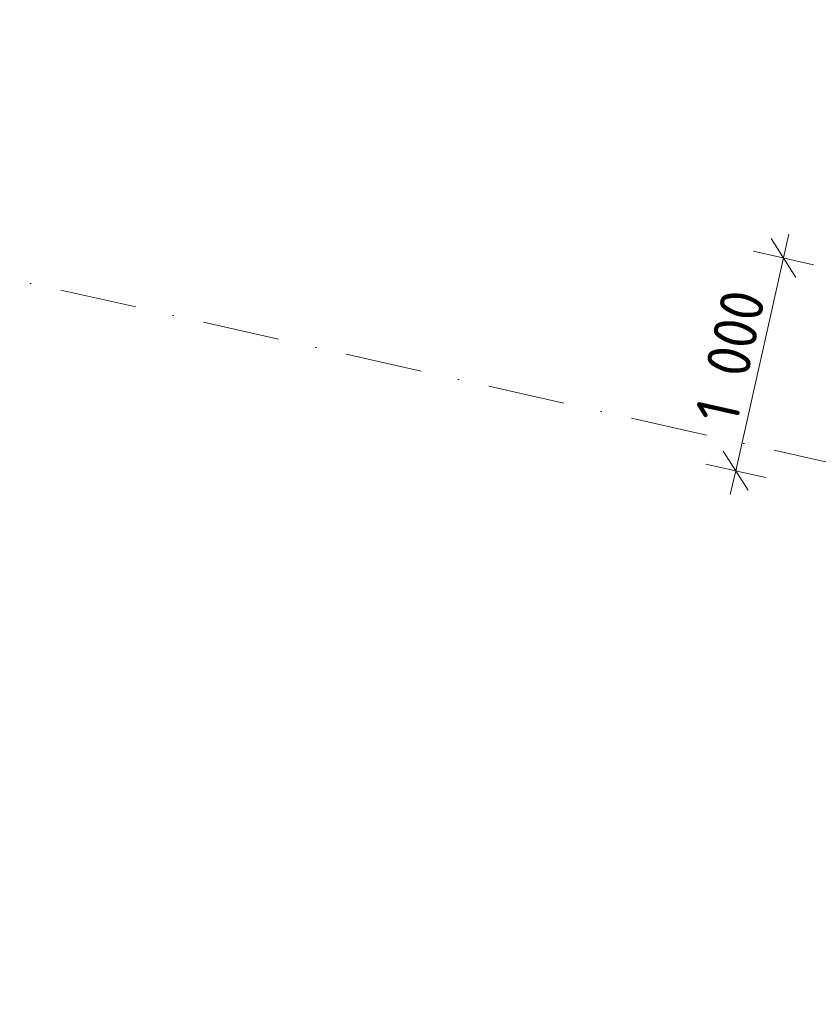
# Model space of a CAD drawing. Header units: millimetres. Extents: x -7213913 to -6985912, y 6023162 to 6205784.
# Tile 125 of 256: x -7206215 to -7202554, y 6179159 to 6183676. Entities that reach past the tile are written whole.
import ezdxf
from ezdxf.enums import TextEntityAlignment as Align

# ---------------------------------------------------------------- set-up
doc = ezdxf.new("R2010")
doc.units = ezdxf.units.MM
doc.header["$MEASUREMENT"] = 0
doc.linetypes.add('Штрихпунктирная', pattern=[670.277762, 352.777767, -176.388884, 0, -141.111112])
doc.layers.add('АР-Чертеж-Оси_Осевые размеры.АР', color=7, linetype='Continuous')
doc.layers.add('АР-Чертеж-Размеры.АР', color=7, linetype='Continuous')
for name, color, linetype, lineweight in [('АР-Чертеж-Оси_Осевые размеры.АР_Ном._пера__1', 7, 'Continuous', 0), ('АР-Чертеж-Оси_Осевые размеры.АР_Ном._пера__120', 7, 'Continuous', 0), ('АР-Чертеж-Размеры.АР_Ном._пера__1', 7, 'Continuous', 0)]:
    doc.layers.add(name, color=color, linetype=linetype, lineweight=lineweight)
doc.styles.add('РЎР“Р•РќР•Р\xa0Р\x98Р\xa0_РЎРўР\x98Р›Р¬_3', font='GOST_Common.ttf')
doc.styles.add('РЎР“Р•РќР•Р\xa0Р\x98Р\xa0_РЎРўР\x98Р›Р¬_5', font='GOTHIC.TTF')
doc.dimstyles.new('СГЕНЕРИР_СТИЛЬ__1', dxfattribs={"dimtxt": 400, "dimasz": 380, "dimexe": 0.18, "dimexo": 0.0625, "dimgap": 0, "dimtad": 1, "dimdec": 0, "dimzin": 0, "dimdsep": 46, "dimtxsty": 'РЎР“Р•РќР•Р\xa0Р\x98Р\xa0_РЎРўР\x98Р›Р¬_5', "dimblk": 'ARROWHEAD_6', "dimblk1": 'ARROWHEAD_6', "dimblk2": 'ARROWHEAD_6', "dimcen": 0.09, "dimse1": 1, "dimse2": 1, "dimclrd": 7, "dimclre": 7, "dimclrt": 7, "dimazin": 0, "dimtfac": 1, "dimtdec": 4, "dimtmove": 0, "dimatfit": 3, "dimfxl": 1, "dimtolj": 1, "dimtzin": 0, "dimarcsym": 0})
doc.dimstyles.new('СГЕНЕРИР_СТИЛЬ__2', dxfattribs={"dimtxt": 400, "dimasz": 380, "dimexe": 0.18, "dimexo": 0.0625, "dimgap": 0, "dimtad": 1, "dimdec": 0, "dimzin": 0, "dimdsep": 46, "dimtxsty": 'РЎР“Р•РќР•Р\xa0Р\x98Р\xa0_РЎРўР\x98Р›Р¬_5', "dimblk": 'ARROWHEAD_6', "dimblk1": 'ARROWHEAD_6', "dimblk2": 'ARROWHEAD_6', "dimcen": 0.09, "dimse1": 1, "dimse2": 1, "dimclrd": 7, "dimclre": 7, "dimclrt": 7, "dimazin": 0, "dimtfac": 1, "dimtdec": 4, "dimtmove": 2, "dimatfit": 3, "dimfxl": 1, "dimtolj": 1, "dimtzin": 0, "dimarcsym": 0})
doc.dimstyles.new('СГЕНЕРИР_СТИЛЬ__6', dxfattribs={"dimtxt": 200, "dimasz": 142.5, "dimexe": 0.18, "dimexo": 0.0625, "dimgap": 0, "dimtad": 1, "dimdec": 0, "dimzin": 0, "dimdsep": 46, "dimtxsty": 'РЎР“Р•РќР•Р\xa0Р\x98Р\xa0_РЎРўР\x98Р›Р¬_3', "dimblk": 'ARROWHEAD_6', "dimblk1": 'ARROWHEAD_6', "dimblk2": 'ARROWHEAD_6', "dimcen": 0.09, "dimse1": 1, "dimse2": 1, "dimclrd": 7, "dimclre": 7, "dimclrt": 7, "dimazin": 0, "dimtfac": 1, "dimtdec": 4, "dimtmove": 0, "dimatfit": 3, "dimfxl": 1, "dimtolj": 1, "dimtzin": 0, "dimarcsym": 0})

# ---------------------------------------------------------------- blocks, each defined once
blk = doc.blocks.new('*D837', base_point=(-6566190.3, 6562677.8))
at = {"layer": 'АР-Чертеж-Оси_Осевые размеры.АР_Ном._пера__1', "color": 7, "linetype": 'Continuous', "lineweight": 0, "transparency": 16777216}
for p, q in [((-7205912.7, 6187657), (-7205367.1, 6190086.5)), ((-7206064, 6187896), (-7205761.4, 6187418.1)), ((-7205546.8, 6187574.9), (-7206278.6, 6187739.2)), ((-7207034.7, 6182661.5), (-7205912.7, 6187657)), ((-7207186, 6182900.5), (-7206883.4, 6182422.5)), ((-7206668.8, 6182579.3), (-7207400.6, 6182743.7)), ((-7207900.3, 6178807.5), (-7207034.7, 6182661.5))]:
    blk.add_line(p, q, dxfattribs=at)
at = {"layer": 'АР-Чертеж-Оси_Осевые размеры.АР_Ном._пера__1', "color": 7, "lineweight": 0, "transparency": 16777216, "insert": (-7206706.2, 6184489), "char_height": 400, "attachment_point": 7, "rotation": 77.3417, "style": 'РЎР“Р•РќР•Р\xa0Р\x98Р\xa0_РЎРўР\x98Р›Р¬_5'}
blk.add_mtext('\\A1;{\\pql;\\fCentury Gothic|b0|i0|c204|p0;\\W1.000000;5\xa0120}', dxfattribs=at)
blk = doc.blocks.new('ARROWHEAD_6')
at = {"color": 0, "linetype": 'Continuous', "lineweight": 0}
for p, q in [((-0.5, -0.5), (0.5, 0.5)), ((0, 0), (-1, 0))]:
    blk.add_line(p, q, dxfattribs=at)
blk = doc.blocks.new('*D842', base_point=(-6566190.3, 6562677.8))
at = {"layer": 'АР-Чертеж-Оси_Осевые размеры.АР_Ном._пера__1', "color": 7, "linetype": 'Continuous', "lineweight": 0, "transparency": 16777216}
for p, q in [((-7203046.9, 6204959.5), (-7202981.2, 6205252.2)), ((-7202895.6, 6204720.6), (-7203198.2, 6205198.5)), ((-7202681, 6204877.4), (-7203412.8, 6205041.7)), ((-7212636.3, 6162263.2), (-7203046.9, 6204959.5)), ((-7212787.6, 6162502.1), (-7212485, 6162024.2)), ((-7212270.4, 6162181), (-7213002.2, 6162345.3)), ((-7212702, 6161970.5), (-7212636.3, 6162263.2))]:
    blk.add_line(p, q, dxfattribs=at)
at = {"layer": 'АР-Чертеж-Оси_Осевые размеры.АР_Ном._пера__1', "color": 7, "lineweight": 0, "transparency": 16777216, "insert": (-7207709.5, 6184564.6), "char_height": 400, "attachment_point": 7, "rotation": 77.3417, "style": 'РЎР“Р•РќР•Р\xa0Р\x98Р\xa0_РЎРўР\x98Р›Р¬_5'}
blk.add_mtext('\\A1;{\\pql;\\fCentury Gothic|b0|i0|c204|p0;\\W1.000000;43\xa0760}', dxfattribs=at)
blk = doc.blocks.new('*D894', base_point=(-6566190.3, 6562677.8))
at = {"layer": 'АР-Чертеж-Размеры.АР_Ном._пера__1', "color": 7, "linetype": 'Continuous', "lineweight": 0, "transparency": 16777216}
for p, q in [((-7202656.4, 6182493), (-7202769.8, 6182672.2)), ((-7202688.4, 6182692.4), (-7202713.1, 6182582.6)), ((-7202850.3, 6182613.4), (-7202575.9, 6182551.8)), ((-7202713.1, 6182582.6), (-7202932.3, 6181606.8)), ((-7202989, 6181696.4), (-7202875.5, 6181517.2)), ((-7203069.5, 6181637.6), (-7202795, 6181576)), ((-7202932.3, 6181606.8), (-7202956.9, 6181497.1))]:
    blk.add_line(p, q, dxfattribs=at)
at = {"layer": 'АР-Чертеж-Размеры.АР_Ном._пера__1', "color": 7, "lineweight": 0, "transparency": 16777216, "insert": (-7202926.9, 6181813), "char_height": 200, "attachment_point": 7, "rotation": 77.3417, "style": 'РЎР“Р•РќР•Р\xa0Р\x98Р\xa0_РЎРўР\x98Р›Р¬_3'}
blk.add_mtext('\\A1;{\\pql;\\fGOST Common|b0|i0|c204|p0;\\W1.000000;1\xa0000}', dxfattribs=at)
blk = doc.blocks.new('Стандартный Маркер Сетки[164]_1', base_point=(-7208310.8, 6182948.1))
at = {"layer": 'АР-Чертеж-Оси_Осевые размеры.АР_Ном._пера__120', "color": 7, "linetype": 'Штрихпунктирная', "lineweight": 0}
blk.add_line((-7207335.2, 6182729), (-7183218.3, 6177312.4), dxfattribs=at)
at = {"layer": 'АР-Чертеж-Оси_Осевые размеры.АР_Ном._пера__120', "color": 7, "lineweight": 0, "style": 'РЎР“Р•РќР•Р\xa0Р\x98Р\xa0_РЎРўР\x98Р›Р¬_5'}
blk.add_attdef('AC_MarkerText_1', text='', height=350, rotation=360, dxfattribs=at).set_placement((-7208798.7, 6183246.5), align=Align.TOP_CENTER)
blk = doc.blocks.new('Стандартный Маркер Сетки[183]_1', base_point=(-7208310.8, 6182948.1))
at = {"layer": 'АР-Чертеж-Оси_Осевые размеры.АР_Ном._пера__120', "color": 7, "linetype": 'Штрихпунктирная', "lineweight": 0}
blk.add_line((-7207335.2, 6182729), (-7183218.3, 6177312.4), dxfattribs=at)
at = {"layer": 'АР-Чертеж-Оси_Осевые размеры.АР_Ном._пера__120', "color": 7, "lineweight": 0, "style": 'РЎР“Р•РќР•Р\xa0Р\x98Р\xa0_РЎРўР\x98Р›Р¬_5'}
blk.add_attdef('AC_MarkerText_1', text='', height=350, rotation=360, dxfattribs=at).set_placement((-7208798.7, 6183246.5), align=Align.TOP_CENTER)

msp = doc.modelspace()

# ---------------------------------------------------------------- block references
at = {"layer": 'АР-Чертеж-Оси_Осевые размеры.АР', "color": 8, "linetype": 'Continuous', "lineweight": 15}
for name in ['Стандартный Маркер Сетки[164]_1', 'Стандартный Маркер Сетки[183]_1']:
    msp.add_blockref(name, (-7208310.8, 6182948.1), dxfattribs=at)

# ---------------------------------------------------------------- dimensions: what is measured, and where the dimension line sits
at = {"layer": 'АР-Чертеж-Оси_Осевые размеры.АР', "color": 7, "linetype": 'Continuous', "lineweight": 0}
for base, p1, p2, dimstyle, picture, middle in [((-7203046.9, 6204959.5), (-7212924.8, 6162328), (-7203353.8, 6205028.5), 'СГЕНЕРИР_СТИЛЬ__2', '*D842', (-7207720.9, 6185426.5)), ((-7205912.7, 6187657), (-7208310.8, 6182948.1), (-7207678.7, 6188053.7), 'СГЕНЕРИР_СТИЛЬ__1', '*D837', (-7206751, 6185202.3))]:
    dim = msp.add_linear_dim(base=base, p1=p1, p2=p2, angle=77.3417, dimstyle=dimstyle, dxfattribs=at)
    dim.commit()
    dim.dimension.update_dxf_attribs({"geometry": picture, "text_midpoint": middle, "dimtype": 160, "text_rotation": 77.3417})
at = {"layer": 'АР-Чертеж-Размеры.АР', "color": 7, "linetype": 'Continuous', "lineweight": 0}
dim = msp.add_linear_dim(base=(-7202932.3, 6181606.8), p1=(-7202713.1, 6182582.6), p2=(-7202932.3, 6181606.8), angle=257.3417, dimstyle='СГЕНЕРИР_СТИЛЬ__6', dxfattribs=at)
dim.commit()
dim.dimension.update_dxf_attribs({"geometry": '*D894', "text_midpoint": (-7202949.3, 6182169.6), "dimtype": 160, "text_rotation": 77.3417})

doc.saveas('drawing.dxf')
